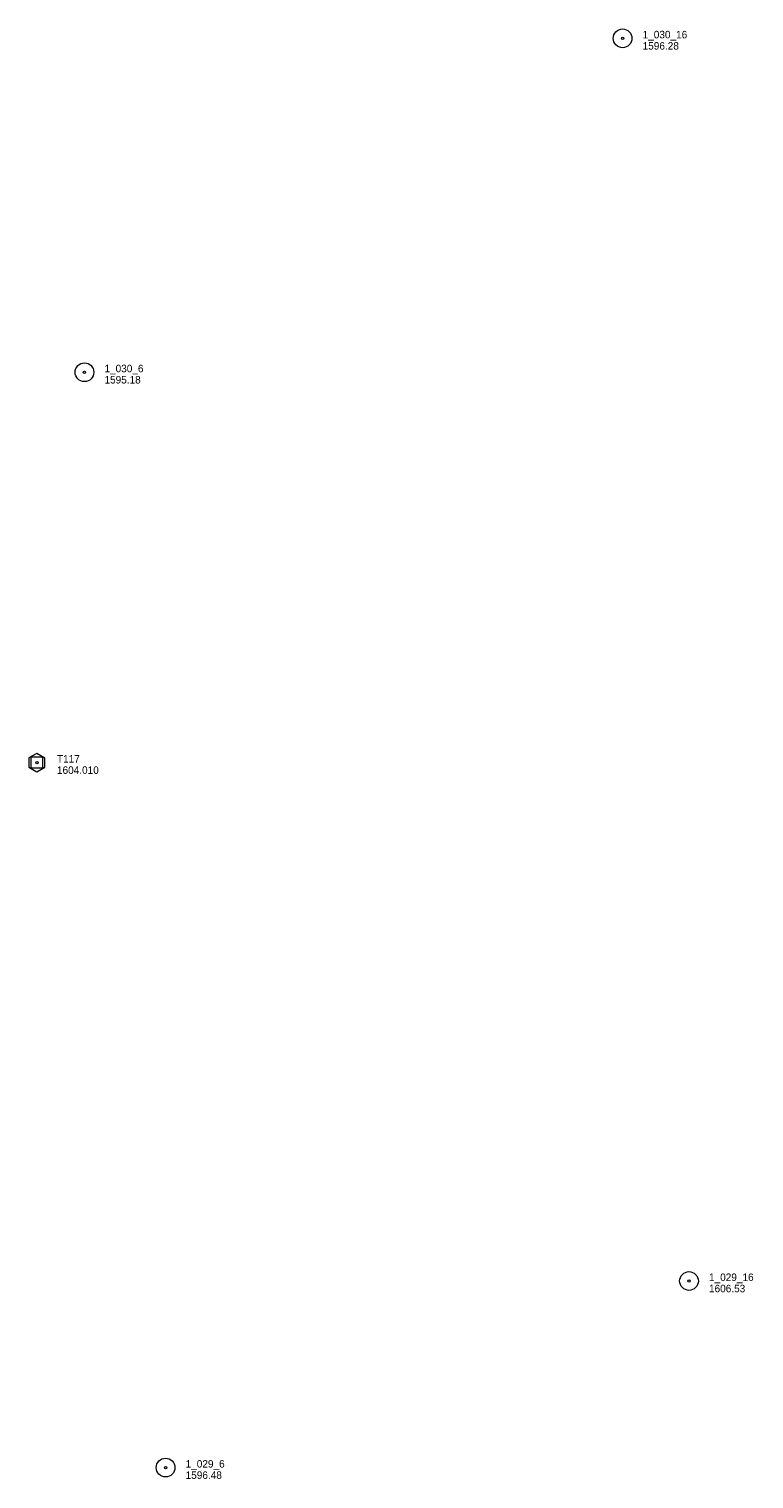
# Model space of a CAD drawing. Header units: feet. Extents: x 386481 to 388873, y 98500 to 100291.
# Tile 4 of 4: x 388293 to 388873, y 99133 to 100291. Entities that reach past the tile are written whole.
import ezdxf

# ---------------------------------------------------------------- set-up
doc = ezdxf.new("R2010")
doc.units = ezdxf.units.FT
doc.header["$MEASUREMENT"] = 0
doc.layers.add('E_MAP_Control', color=151, linetype='Continuous', lineweight=0)
doc.layers.add('E_MAP_PassPoints', color=161, linetype='Continuous', lineweight=0)
doc.styles.add('Style-IGR_FONT_0', font='IGR_FONT_0.shx')

# ---------------------------------------------------------------- blocks, each defined once
blk = doc.blocks.new('TP')
at = {"layer": 'E_MAP_Control', "color": 161, "linetype": 'Continuous', "lineweight": 0, "flags": 128}
for points in [[(-6.4, 3.8), (-6.4, -3.6), (0, -7.4), (6.4, -3.7), (6.4, 3.6), (-0.1, 7.4)], [(-4.5, -4.5), (-4.5, 4.5), (4.5, 4.5), (4.5, -4.5)]]:
    blk.add_lwpolyline(points, close=True, dxfattribs=at)
at = {"layer": 'E_MAP_Control', "color": 161, "linetype": 'Continuous', "lineweight": 0}
blk.add_circle((0, 0), 0.871, dxfattribs=at)
blk = doc.blocks.new('PP')
at = {"layer": 'E_MAP_PassPoints', "color": 40, "linetype": 'Continuous', "lineweight": 0}
for radius in [7.5, 0.96]:
    blk.add_circle((0, 0), radius, dxfattribs=at)

msp = doc.modelspace()

# ---------------------------------------------------------------- block references
at = {"layer": 'E_MAP_Control', "color": 161, "linetype": 'Continuous', "lineweight": 0}
msp.add_blockref('TP', (388299.4, 99705.2), dxfattribs=at)
at = {"layer": 'E_MAP_PassPoints', "color": 40, "linetype": 'Continuous', "lineweight": 0}
for p in [(388767.8, 100283.9), (388337.4, 100017.1), (388820.9, 99291), (388402.3, 99141.9)]:
    msp.add_blockref('PP', p, dxfattribs=at)

# ---------------------------------------------------------------- texts
at = {"layer": 'E_MAP_Control', "color": 161, "linetype": 'Continuous', "lineweight": 0, "style": 'Style-IGR_FONT_0'}
for s, p in [('T117', (388315.4, 99705.2)), ('1604.010', (388315.4, 99696.2))]:
    msp.add_text(s, height=6, dxfattribs=at).set_placement(p)
at = {"layer": 'E_MAP_PassPoints', "color": 40, "linetype": 'Continuous', "lineweight": 0, "style": 'Style-IGR_FONT_0'}
for s, p in [('1_030_16', (388783.8, 100283.9)), ('1596.28', (388783.8, 100274.9)), ('1_030_6', (388353.4, 100017.1)), ('1595.18', (388353.4, 100008.1)), ('1_029_16', (388836.9, 99291)), ('1606.53', (388836.9, 99282)), ('1_029_6', (388418.3, 99141.9)), ('1596.48', (388418.3, 99132.9))]:
    msp.add_text(s, height=6, dxfattribs=at).set_placement(p)

doc.saveas('drawing.dxf')
